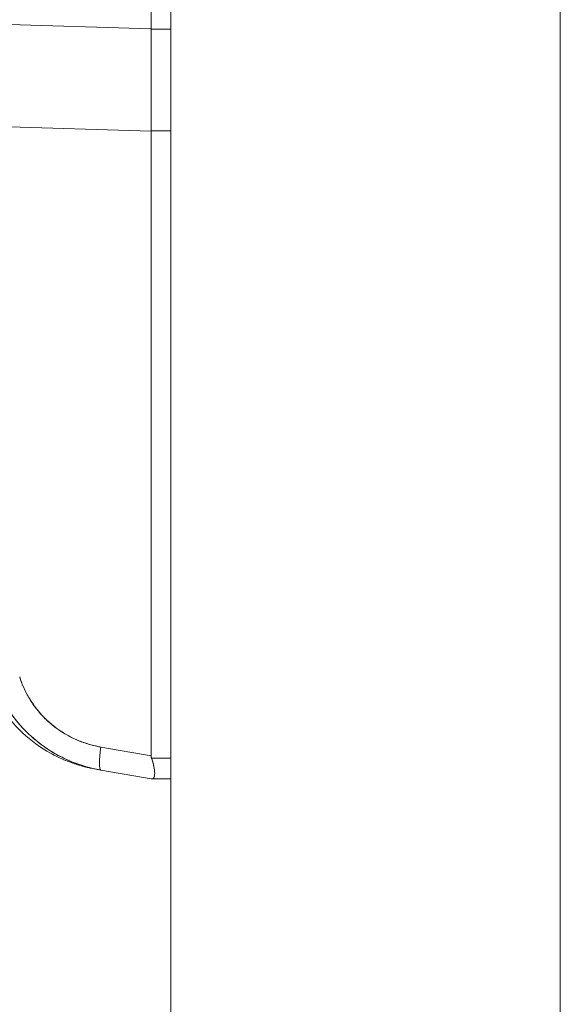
# Model space of a CAD drawing. Header units: inches. Extents: x 16 to 463, y 31 to 294.
# Tile 95 of 110: x 391.64 to 392.86, y 176.14 to 178.35. Entities that reach past the tile are written whole.
import ezdxf

# ---------------------------------------------------------------- set-up
doc = ezdxf.new("R2010")
doc.units = ezdxf.units.IN
doc.header["$LTSCALE"] = 28.571429
doc.header["$MEASUREMENT"] = 0
doc.layers.add('Dimension (ANSI)', color=7, linetype='Continuous', lineweight=5)
doc.layers.add('Visible (ANSI)', color=7, linetype='Continuous', lineweight=5)
doc.styles.add('ROMANS', font='romans.shx')
doc.dimstyles.new('Default (ANSI)', dxfattribs={"dimscale": 28.571429, "dimtxt": 0.1, "dimasz": 0.098425, "dimexe": 0.125, "dimexo": 0.0625, "dimgap": 0.031496, "dimtad": 0, "dimtih": 1, "dimtoh": 1, "dimrnd": 1e-08, "dimzin": 0, "dimdsep": 46, "dimtxsty": 'ROMANS', "dimcen": 0.09, "dimdle": 0.393701, "dimclrd": 256, "dimclre": 256, "dimclrt": 256, "dimadec": 0, "dimazin": 0, "dimtfac": 1, "dimtofl": 0, "dimtmove": 0, "dimatfit": 3, "dimfxl": 1, "dimtolj": 1, "dimtzin": 0, "dimlwd": -1, "dimlwe": -1, "dimarcsym": 0})

# ---------------------------------------------------------------- blocks, each defined once
blk = doc.blocks.new('*D26')
at = {"layer": 'Defpoints', "color": 0, "transparency": 16777216}
for p in [(392.14, 218.7286), (376.021, 138.4786), (392.14, 138.4786)]:
    blk.add_point(p, dxfattribs=at)
at = {"layer": 'Dimension (ANSI)', "transparency": 16777216}
for p, q in [((390.3543, 218.7286), (372.4496, 218.7286)), ((376.021, 215.9165), (376.021, 185.694)), ((376.021, 141.2908), (376.021, 171.5133)), ((390.3543, 138.4786), (372.4496, 138.4786))]:
    blk.add_line(p, q, dxfattribs=at)
for points in [[(375.5523, 215.9165), (376.4897, 215.9165), (376.021, 218.7286)], [(375.5523, 141.2908), (376.4897, 141.2908), (376.021, 138.4786)]]:
    blk.add_solid(points, dxfattribs=at)
at = {"layer": 'Dimension (ANSI)', "transparency": 16777216, "insert": (376.021, 178.6036), "char_height": 2.85714, "attachment_point": 5, "style": 'ROMANS'}
blk.add_mtext('\\A1;80.25\\PDOOR\\PHEIGHT', dxfattribs=at)

msp = doc.modelspace()

# ---------------------------------------------------------------- linework, layer by layer
at = {"layer": 'Visible (ANSI)'}
for p, q in [((392.8587, 218.6029), (392.8587, 138.6043)), ((391.9837, 138.6349), (391.9837, 218.5724)), ((391.9391, 178.3286), (391.9391, 179.3927)), ((391.9391, 179.3927), (391.9391, 178.3286)), ((391.2717, 178.3488), (391.9391, 178.3286)), ((391.9391, 178.3286), (391.2717, 178.3488)), ((391.9391, 178.3286), (391.9391, 178.3273)), ((391.9837, 178.3273), (391.9391, 178.3273)), ((391.9391, 178.3273), (391.9837, 178.3273)), ((391.293, 178.1176), (391.9391, 178.0981)), ((391.9391, 178.0981), (391.293, 178.1176)), ((391.7987, 178.1024), (391.7987, 178.1024)), ((391.9391, 178.0994), (391.9837, 178.0994)), ((391.9391, 178.0994), (391.9391, 178.0981)), ((391.9837, 178.0994), (391.9391, 178.0994)), ((391.9391, 176.6944), (391.9391, 178.0981)), ((391.9391, 178.0981), (391.9391, 176.6944)), ((391.9391, 176.6944), (391.8259, 176.7143)), ((391.8259, 176.7143), (391.9391, 176.6944)), ((391.9837, 176.6891), (391.9402, 176.6891)), ((391.9402, 176.6891), (391.9837, 176.6891)), ((391.8259, 176.6625), (391.9391, 176.6425)), ((391.9391, 176.6425), (391.9391, 176.6425)), ((391.9391, 176.6425), (391.9391, 176.6425)), ((391.9402, 176.6425), (391.9402, 176.6425)), ((391.9402, 176.6425), (391.9837, 176.6425)), ((391.9402, 176.6425), (391.9402, 176.6425)), ((391.9437, 176.6435), (391.9437, 176.6435)), ((391.9437, 176.6435), (391.9437, 176.6435))]:
    msp.add_line(p, q, dxfattribs=at)
for centre, major_axis, ratio, start_param, end_param in [((391.8957, 178.3277), (-0.0074, 0.6885), 0.062988, 4.373724, 4.711151), ((391.8396, 176.7401), (-0.0137, -0.0775), 0.122056, 5.071803, 6.283185), ((391.8396, 176.7401), (-0.0137, -0.0775), 0.122056, 5.071803, 6.283185), ((391.8396, 176.741), (-0.0137, -0.0775), 0.122474, 5.08398, 5.083989), ((391.8396, 176.741), (-0.0137, -0.0775), 0.122495, 5.686511, 6.281922)]:
    msp.add_ellipse(centre, major_axis=major_axis, ratio=ratio, start_param=start_param, end_param=end_param, dxfattribs=at)
for points, knots in [([(391.9391, 178.3286), (391.9391, 178.3285), (391.9391, 178.3283), (391.9391, 178.3282), (391.9391, 178.328), (391.9391, 178.3279), (391.9391, 178.3277), (391.9391, 178.3276), (391.9391, 178.3274), (391.9391, 178.3273)], [0, 0, 0, 0, 0.333333, 0.333333, 0.333333, 0.666667, 0.666667, 0.666667, 1, 1, 1, 1]), ([(391.9391, 178.3273), (391.9394, 178.3015), (391.9395, 178.2757), (391.9396, 178.25), (391.9397, 178.2244), (391.9397, 178.1989), (391.9396, 178.1737), (391.9395, 178.1486), (391.9394, 178.1238), (391.9391, 178.0994)], [0, 0, 0, 0, 0.333333, 0.333333, 0.333333, 0.666667, 0.666667, 0.666667, 1, 1, 1, 1]), ([(391.9391, 178.0994), (391.9391, 178.0993), (391.9391, 178.0991), (391.9391, 178.099), (391.9391, 178.0988), (391.9391, 178.0987), (391.9391, 178.0986), (391.9391, 178.0984), (391.9391, 178.0983), (391.9391, 178.0981)], [0, 0, 0, 0, 0.333333, 0.333333, 0.333333, 0.666667, 0.666667, 0.666667, 1, 1, 1, 1]), ([(391.821, 176.6634), (391.8152, 176.6645), (391.8108, 176.6654), (391.8017, 176.6673), (391.7993, 176.6677), (391.7867, 176.6709), (391.7827, 176.6719), (391.7733, 176.6747), (391.7687, 176.6761), (391.7586, 176.6796), (391.7531, 176.6817), (391.7362, 176.6885), (391.7245, 176.6941), (391.6908, 176.7128), (391.6694, 176.7284), (391.6287, 176.7667), (391.6097, 176.7906), (391.5842, 176.8341), (391.5755, 176.8529), (391.5688, 176.8722)], [0, 0, 0, 0, 0.483196, 0.483196, 0.727284, 0.727284, 0.801906, 0.801906, 0.851661, 0.851661, 0.901204, 0.901204, 1.00037, 1.00037, 1.198748, 1.198748, 1.427079, 1.427079, 1.583256, 1.583256, 1.583256, 1.583256]), ([(391.5832, 176.8724), (391.5889, 176.8546), (391.5962, 176.8372), (391.6051, 176.8207), (391.614, 176.8042), (391.6243, 176.7887), (391.636, 176.7742), (391.6476, 176.7597), (391.6606, 176.7462), (391.6747, 176.7341), (391.6888, 176.7219), (391.704, 176.711), (391.7201, 176.7015), (391.7362, 176.692), (391.7532, 176.6839), (391.7709, 176.6774), (391.7887, 176.6708), (391.8072, 176.6658), (391.8259, 176.6625)], [0, 0, 0, 0, 0.166667, 0.166667, 0.166667, 0.333333, 0.333333, 0.333333, 0.5, 0.5, 0.5, 0.666667, 0.666667, 0.666667, 0.833333, 0.833333, 0.833333, 1, 1, 1, 1]), ([(391.8259, 176.6625), (391.8223, 176.6632), (391.8186, 176.6639), (391.815, 176.6646), (391.8088, 176.6659), (391.8026, 176.6675), (391.7964, 176.6692), (391.7903, 176.6708), (391.7843, 176.6727), (391.7782, 176.6748), (391.7723, 176.6768), (391.7663, 176.679), (391.7605, 176.6814), (391.7547, 176.6838), (391.7489, 176.6864), (391.7432, 176.6891), (391.7376, 176.6918), (391.732, 176.6947), (391.7265, 176.6978), (391.7211, 176.7008), (391.7157, 176.704), (391.7104, 176.7074), (391.7052, 176.7108), (391.7, 176.7143), (391.6949, 176.718), (391.6899, 176.7217), (391.685, 176.7255), (391.6801, 176.7294), (391.6782, 176.731), (391.6763, 176.7327), (391.6744, 176.7343), (391.6716, 176.7368), (391.6688, 176.7392), (391.6661, 176.7418), (391.6615, 176.746), (391.6571, 176.7504), (391.6528, 176.7549), (391.6485, 176.7594), (391.6444, 176.7641), (391.6404, 176.7688), (391.6363, 176.7736), (391.6325, 176.7785), (391.6288, 176.7835), (391.6251, 176.7885), (391.6215, 176.7936), (391.6181, 176.7988), (391.6147, 176.8041), (391.6114, 176.8094), (391.6084, 176.8148), (391.6053, 176.8203), (391.6024, 176.8258), (391.5996, 176.8314), (391.5969, 176.8371), (391.5943, 176.8428), (391.5919, 176.8486), (391.5895, 176.8544), (391.5872, 176.8603), (391.5852, 176.8662), (391.5845, 176.8683), (391.5838, 176.8704), (391.5832, 176.8724)], [0, 0, 0, 0, 0.032809, 0.032809, 0.032809, 0.089258, 0.089258, 0.089258, 0.145362, 0.145362, 0.145362, 0.201169, 0.201169, 0.201169, 0.256712, 0.256712, 0.256712, 0.31204, 0.31204, 0.31204, 0.367264, 0.367264, 0.367264, 0.422459, 0.422459, 0.422459, 0.477668, 0.477668, 0.477668, 0.5, 0.5, 0.5, 0.532921, 0.532921, 0.532921, 0.588194, 0.588194, 0.588194, 0.643534, 0.643534, 0.643534, 0.698987, 0.698987, 0.698987, 0.754621, 0.754621, 0.754621, 0.810528, 0.810528, 0.810528, 0.866751, 0.866751, 0.866751, 0.923319, 0.923319, 0.923319, 0.980266, 0.980266, 0.980266, 1, 1, 1, 1]), ([(391.6439, 176.8718), (391.6444, 176.8702), (391.6449, 176.8687), (391.6454, 176.8671), (391.647, 176.8627), (391.6486, 176.8583), (391.6504, 176.8539), (391.6522, 176.8496), (391.6541, 176.8453), (391.6561, 176.841), (391.6582, 176.8368), (391.6604, 176.8327), (391.6627, 176.8286), (391.6633, 176.8275), (391.6639, 176.8265), (391.6645, 176.8254), (391.6662, 176.8224), (391.668, 176.8195), (391.6699, 176.8166), (391.6725, 176.8127), (391.6751, 176.8089), (391.6779, 176.8051), (391.6807, 176.8014), (391.6836, 176.7977), (391.6866, 176.7941), (391.6891, 176.7911), (391.6917, 176.7881), (391.6944, 176.7853), (391.6949, 176.7847), (391.6954, 176.7842), (391.6959, 176.7837), (391.6991, 176.7803), (391.7024, 176.777), (391.7058, 176.7738), (391.7092, 176.7706), (391.7128, 176.7676), (391.7164, 176.7646), (391.72, 176.7616), (391.7237, 176.7587), (391.7275, 176.756), (391.729, 176.7548), (391.7306, 176.7537), (391.7322, 176.7526), (391.7345, 176.7511), (391.7368, 176.7495), (391.7391, 176.7481), (391.743, 176.7455), (391.7471, 176.7431), (391.7512, 176.7408), (391.7553, 176.7385), (391.7595, 176.7364), (391.7637, 176.7343), (391.7679, 176.7323), (391.7722, 176.7304), (391.7765, 176.7286), (391.781, 176.7268), (391.7855, 176.7251), (391.79, 176.7236), (391.7945, 176.722), (391.7991, 176.7206), (391.8037, 176.7193), (391.8083, 176.7181), (391.813, 176.7169), (391.8177, 176.7159), (391.8204, 176.7154), (391.8232, 176.7148), (391.8259, 176.7143)], [0, 0, 0, 0, 0.019103, 0.019103, 0.019103, 0.074488, 0.074488, 0.074488, 0.129904, 0.129904, 0.129904, 0.185404, 0.185404, 0.185404, 0.2, 0.2, 0.2, 0.241031, 0.241031, 0.241031, 0.296777, 0.296777, 0.296777, 0.352641, 0.352641, 0.352641, 0.4, 0.4, 0.4, 0.408599, 0.408599, 0.408599, 0.464615, 0.464615, 0.464615, 0.520668, 0.520668, 0.520668, 0.576744, 0.576744, 0.576744, 0.6, 0.6, 0.6, 0.632818, 0.632818, 0.632818, 0.688844, 0.688844, 0.688844, 0.74479, 0.74479, 0.74479, 0.8, 0.8, 0.8, 0.856416, 0.856416, 0.856416, 0.9121, 0.9121, 0.9121, 0.967784, 0.967784, 0.967784, 1, 1, 1, 1]), ([(391.8259, 176.7143), (391.8086, 176.7175), (391.7922, 176.7222), (391.7765, 176.7286), (391.7609, 176.735), (391.746, 176.7431), (391.7322, 176.7526), (391.7184, 176.7621), (391.7058, 176.773), (391.6944, 176.7853), (391.683, 176.7975), (391.6729, 176.811), (391.6645, 176.8254), (391.656, 176.8399), (391.6492, 176.8553), (391.6439, 176.8718)], [0, 0, 0, 0, 0.2, 0.2, 0.2, 0.4, 0.4, 0.4, 0.6, 0.6, 0.6, 0.8, 0.8, 0.8, 1, 1, 1, 1]), ([(391.9391, 176.6944), (391.9391, 176.6938), (391.9391, 176.6932), (391.9392, 176.6926), (391.9393, 176.692), (391.9394, 176.6914), (391.9396, 176.6908), (391.9397, 176.6902), (391.9399, 176.6897), (391.9402, 176.6891)], [0, 0, 0, 0, 0.333333, 0.333333, 0.333333, 0.666667, 0.666667, 0.666667, 1, 1, 1, 1]), ([(391.9391, 176.6944), (391.9391, 176.6938), (391.9391, 176.6932), (391.9392, 176.6926), (391.9393, 176.692), (391.9394, 176.6914), (391.9396, 176.6908), (391.9397, 176.6902), (391.9399, 176.6897), (391.9402, 176.6891)], [0, 0, 0, 0, 0.333333, 0.333333, 0.333333, 0.666667, 0.666667, 0.666667, 1, 1, 1, 1]), ([(391.9402, 176.6425), (391.9416, 176.6425), (391.9428, 176.6428), (391.9438, 176.6435), (391.9442, 176.6438), (391.9445, 176.6441), (391.9449, 176.6445), (391.9453, 176.6451), (391.9457, 176.6457), (391.946, 176.6465), (391.9465, 176.6477), (391.9468, 176.6491), (391.947, 176.6507), (391.9471, 176.6509), (391.9471, 176.6512), (391.9471, 176.6515), (391.9473, 176.6534), (391.9474, 176.6556), (391.9472, 176.658), (391.9472, 176.6589), (391.9471, 176.6598), (391.947, 176.6608), (391.9469, 176.6625), (391.9467, 176.6643), (391.9464, 176.6662), (391.946, 176.6687), (391.9455, 176.6713), (391.9449, 176.6741), (391.9447, 176.6748), (391.9445, 176.6756), (391.9443, 176.6764), (391.9432, 176.6805), (391.9418, 176.6848), (391.9402, 176.6891)], [0, 0, 0, 0, 0.142074, 0.142074, 0.142074, 0.2, 0.2, 0.2, 0.281613, 0.281613, 0.281613, 0.4, 0.4, 0.4, 0.418111, 0.418111, 0.418111, 0.55134, 0.55134, 0.55134, 0.6, 0.6, 0.6, 0.686173, 0.686173, 0.686173, 0.8, 0.8, 0.8, 0.832447, 0.832447, 0.832447, 1, 1, 1, 1]), ([(391.9402, 176.6891), (391.9422, 176.6839), (391.9437, 176.6788), (391.9449, 176.674), (391.946, 176.6692), (391.9467, 176.6647), (391.947, 176.6608), (391.9474, 176.6568), (391.9474, 176.6534), (391.947, 176.6507), (391.9467, 176.6479), (391.946, 176.6459), (391.9449, 176.6445), (391.9437, 176.6432), (391.9422, 176.6425), (391.9402, 176.6425)], [0, 0, 0, 0, 0.2, 0.2, 0.2, 0.4, 0.4, 0.4, 0.6, 0.6, 0.6, 0.8, 0.8, 0.8, 1, 1, 1, 1]), ([(391.9402, 176.6425), (391.9399, 176.6425), (391.9397, 176.6425), (391.9396, 176.6425), (391.9394, 176.6425), (391.9393, 176.6425), (391.9392, 176.6425), (391.9391, 176.6425), (391.9391, 176.6425), (391.9391, 176.6425)], [0, 0, 0, 0, 0.3333333, 0.3333333, 0.3333333, 0.6666667, 0.6666667, 0.6666667, 0.9826922, 0.9826922, 0.9826922, 0.9826922]), ([(391.9402, 176.6425), (391.9399, 176.6425), (391.9397, 176.6425), (391.9396, 176.6425), (391.9394, 176.6425), (391.9393, 176.6425), (391.9392, 176.6425), (391.9391, 176.6425), (391.9391, 176.6425), (391.9391, 176.6425)], [0, 0, 0, 0, 0.3333333, 0.3333333, 0.3333333, 0.6666667, 0.6666667, 0.6666667, 0.9825294, 0.9825294, 0.9825294, 0.9825294])]:
    msp.add_open_spline(points, degree=3, knots=knots, dxfattribs=at)
for points in [[(391.8246, 176.6637), (391.8246, 176.6637), (391.8246, 176.6637), (391.8246, 176.6637)], [(391.8246, 176.6636), (391.8246, 176.6636), (391.8246, 176.6636), (391.8246, 176.6636)], [(391.8246, 176.6636), (391.8246, 176.6636), (391.8246, 176.6636), (391.8246, 176.6636)]]:
    msp.add_open_spline(points, degree=3, dxfattribs=at)

# ---------------------------------------------------------------- dimensions: what is measured, and where the dimension line sits
at = {"layer": 'Dimension (ANSI)'}
dim = msp.add_linear_dim(base=(376.021, 138.4786), p1=(392.14, 218.7286), p2=(392.14, 138.4786), angle=90, text='<>\\PDOOR\\PHEIGHT', dimstyle='Default (ANSI)', override={"dimdec": 2, "dimtp": 0, "dimtm": 0, "dimtdec": 2, "dimatfit": 1}, dxfattribs=at)
dim.commit()
dim.dimension.update_dxf_attribs({"geometry": '*D26', "text_midpoint": (376.021, 178.6036), "dimtype": 160})

doc.saveas('drawing.dxf')
